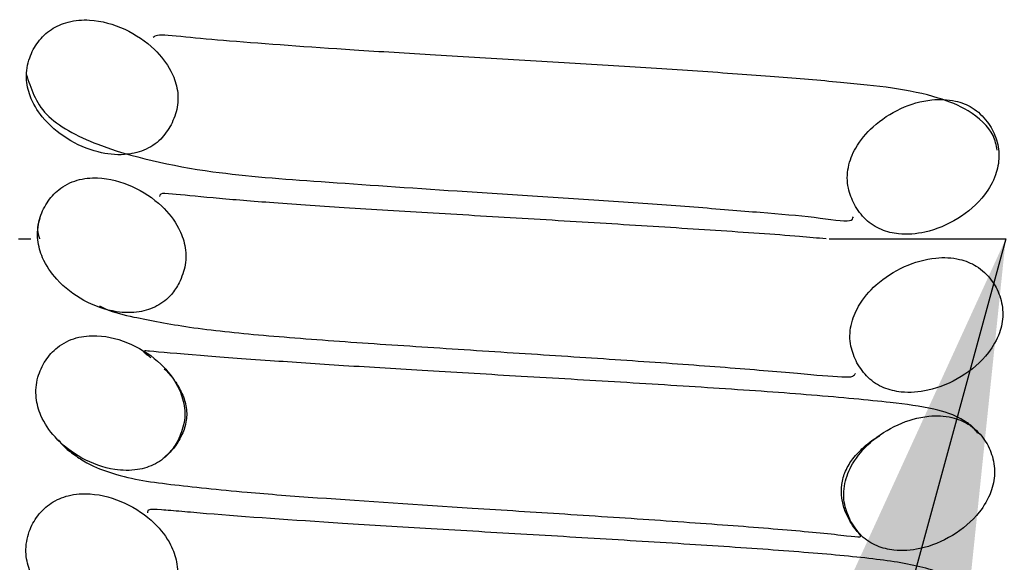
# Model space of a CAD drawing. Header units: millimetres. Extents: x 0 to 297, y 0 to 210.
# Tile 9 of 49: x 130.11 to 132.6, y 88.3 to 89.67. Entities that reach past the tile are written whole.
import ezdxf

# ---------------------------------------------------------------- set-up
doc = ezdxf.new("R2010")
doc.units = ezdxf.units.MM
doc.layers.add('图层0', color=7, linetype='Continuous', lineweight=25)
doc.dimstyles.new('SLDDIMSTYLE0', dxfattribs={"dimtxt": 0.18, "dimasz": 3.556, "dimexe": 0, "dimexo": 0.0625, "dimgap": 0, "dimtad": 0, "dimtih": 1, "dimtoh": 1, "dimdec": 0, "dimrnd": 1e-09, "dimzin": 0, "dimdsep": 46, "dimtxsty": 'Standard', "dimsah": 1, "dimcen": 0.09, "dimadec": 0, "dimazin": 0, "dimtfac": 3.556, "dimtdec": 0, "dimtofl": 0, "dimtmove": 0, "dimatfit": 3, "dimfxl": 0, "dimfrac": 2, "dimtolj": 1, "dimtzin": 0, "dimarcsym": 0})

msp = doc.modelspace()

# ---------------------------------------------------------------- hatches: boundary and pattern name
at = {"linetype": 'Continuous', "lineweight": 18}
h = msp.add_hatch(dxfattribs=at)
h.set_pattern_fill('ANSI31', style=0)
edge = h.paths.add_edge_path(flags=0)
edge.add_spline(control_points=[(130.4935, 89.4027), (130.501, 89.4168), (130.5065, 89.4322), (130.509, 89.4479), (130.5116, 89.4636), (130.5113, 89.4801), (130.5083, 89.4957), (130.5054, 89.5107), (130.5, 89.5253), (130.493, 89.5388), (130.4824, 89.5592), (130.4678, 89.5778), (130.4513, 89.5937), (130.4294, 89.6148), (130.4035, 89.6321), (130.376, 89.6448), (130.3481, 89.6577), (130.3176, 89.6663), (130.287, 89.668), (130.2688, 89.6691), (130.2502, 89.6677), (130.2325, 89.6631), (130.2176, 89.6593), (130.203, 89.653), (130.1902, 89.6445), (130.1773, 89.6359), (130.1659, 89.6248), (130.1567, 89.6124), (130.1477, 89.6004), (130.1405, 89.5868), (130.1354, 89.5727), (130.1296, 89.5564), (130.1267, 89.5387), (130.1273, 89.5213), (130.1279, 89.506), (130.1312, 89.4906), (130.1365, 89.4763), (130.1436, 89.4572), (130.1544, 89.4392), (130.1672, 89.4234), (130.1848, 89.4017), (130.2066, 89.3831), (130.2303, 89.3683), (130.2545, 89.3531), (130.2813, 89.3413), (130.309, 89.3344), (130.3305, 89.329), (130.353, 89.3264), (130.3751, 89.3278), (130.392, 89.3289), (130.409, 89.3325), (130.4246, 89.339), (130.4403, 89.3455), (130.4551, 89.3552), (130.4672, 89.3671), (130.4778, 89.3774), (130.4866, 89.3897), (130.4935, 89.4027)], knot_values=[0, 0, 0, 0, 0.000095, 0.000095, 0.000095, 0.000191, 0.000191, 0.000191, 0.000283, 0.000283, 0.000283, 0.000421, 0.000421, 0.000421, 0.000604, 0.000604, 0.000604, 0.000789, 0.000789, 0.000789, 0.000899, 0.000899, 0.000899, 0.000991, 0.000991, 0.000991, 0.001084, 0.001084, 0.001084, 0.001173, 0.001173, 0.001173, 0.001278, 0.001278, 0.001278, 0.00137, 0.00137, 0.00137, 0.001492, 0.001492, 0.001492, 0.00166, 0.00166, 0.00166, 0.001832, 0.001832, 0.001832, 0.001965, 0.001965, 0.001965, 0.002066, 0.002066, 0.002066, 0.002169, 0.002169, 0.002169, 0.002257, 0.002257, 0.002257, 0.002257], weights=[1, 1, 1, 1, 1, 1, 1, 1, 1, 1, 1, 1, 1, 1, 1, 1, 1, 1, 1, 1, 1, 1, 1, 1, 1, 1, 1, 1, 1, 1, 1, 1, 1, 1, 1, 1, 1, 1, 1, 1, 1, 1, 1, 1, 1, 1, 1, 1, 1, 1, 1, 1, 1, 1, 1, 1, 1, 1], degree=3, periodic=0)
h = msp.add_hatch(dxfattribs=at)
h.set_pattern_fill('ANSI31', style=0)
edge = h.paths.add_edge_path(flags=0)
edge.add_spline(control_points=[(132.2234, 89.201), (132.2308, 89.1871), (132.2405, 89.1742), (132.252, 89.1634), (132.2636, 89.1527), (132.2773, 89.1439), (132.2919, 89.1378), (132.3057, 89.1321), (132.3205, 89.1286), (132.3353, 89.127), (132.3575, 89.1247), (132.3804, 89.1267), (132.4021, 89.1316), (132.4313, 89.1382), (132.4596, 89.1501), (132.485, 89.1659), (132.5107, 89.1818), (132.5344, 89.2022), (132.5529, 89.2262), (132.5645, 89.2414), (132.5743, 89.2583), (132.5808, 89.2763), (132.5861, 89.2913), (132.5892, 89.3073), (132.5894, 89.3232), (132.5896, 89.3392), (132.5868, 89.3554), (132.5814, 89.3704), (132.5763, 89.3848), (132.569, 89.3986), (132.5599, 89.4109), (132.5496, 89.4249), (132.5363, 89.4372), (132.5214, 89.4462), (132.5085, 89.4541), (132.494, 89.4597), (132.4792, 89.4631), (132.4598, 89.4675), (132.4394, 89.4682), (132.4197, 89.4662), (132.3925, 89.4634), (132.3656, 89.4554), (132.3408, 89.4441), (132.3154, 89.4324), (132.2914, 89.4168), (132.2707, 89.398), (132.2536, 89.3824), (132.2383, 89.3643), (132.2268, 89.3442), (132.2182, 89.3291), (132.2116, 89.3124), (132.2083, 89.2953), (132.2049, 89.278), (132.2048, 89.2598), (132.2082, 89.2425), (132.211, 89.2281), (132.2164, 89.2139), (132.2234, 89.201)], knot_values=[0, 0, 0, 0, 0.000094, 0.000094, 0.000094, 0.000189, 0.000189, 0.000189, 0.000279, 0.000279, 0.000279, 0.000413, 0.000413, 0.000413, 0.000593, 0.000593, 0.000593, 0.000776, 0.000776, 0.000776, 0.000891, 0.000891, 0.000891, 0.000986, 0.000986, 0.000986, 0.001082, 0.001082, 0.001082, 0.001174, 0.001174, 0.001174, 0.001278, 0.001278, 0.001278, 0.001369, 0.001369, 0.001369, 0.001489, 0.001489, 0.001489, 0.001653, 0.001653, 0.001653, 0.001821, 0.001821, 0.001821, 0.00196, 0.00196, 0.00196, 0.002065, 0.002065, 0.002065, 0.002171, 0.002171, 0.002171, 0.002259, 0.002259, 0.002259, 0.002259], weights=[1, 1, 1, 1, 1, 1, 1, 1, 1, 1, 1, 1, 1, 1, 1, 1, 1, 1, 1, 1, 1, 1, 1, 1, 1, 1, 1, 1, 1, 1, 1, 1, 1, 1, 1, 1, 1, 1, 1, 1, 1, 1, 1, 1, 1, 1, 1, 1, 1, 1, 1, 1, 1, 1, 1, 1, 1, 1], degree=3, periodic=0)
h = msp.add_hatch(dxfattribs=at)
h.set_pattern_fill('ANSI31', style=0)
edge = h.paths.add_edge_path(flags=0)
edge.add_spline(control_points=[(130.5139, 89.0029), (130.5214, 89.0172), (130.5268, 89.0329), (130.5293, 89.0489), (130.5317, 89.0649), (130.5313, 89.0816), (130.5281, 89.0976), (130.5251, 89.1128), (130.5195, 89.1277), (130.5123, 89.1415), (130.5014, 89.1622), (130.4865, 89.1809), (130.4696, 89.197), (130.4478, 89.2176), (130.4222, 89.2346), (130.3949, 89.247), (130.3674, 89.2593), (130.3372, 89.2674), (130.3071, 89.2685), (130.2898, 89.2691), (130.2722, 89.2673), (130.2556, 89.2626), (130.2388, 89.2578), (130.2226, 89.2496), (130.209, 89.2388), (130.1974, 89.2295), (130.1873, 89.2179), (130.1792, 89.2054), (130.171, 89.1925), (130.1645, 89.1783), (130.1604, 89.1635), (130.1557, 89.1468), (130.1542, 89.1288), (130.1561, 89.1115), (130.1577, 89.0961), (130.162, 89.0809), (130.1682, 89.0667), (130.1769, 89.0467), (130.1895, 89.0283), (130.2041, 89.0121), (130.2236, 88.9907), (130.2471, 88.9726), (130.2725, 88.9587), (130.2982, 88.9446), (130.3266, 88.9344), (130.3556, 88.93), (130.3745, 88.9271), (130.3941, 88.9267), (130.413, 88.9298), (130.4284, 88.9323), (130.4437, 88.9371), (130.4574, 88.9445), (130.4712, 88.9519), (130.4838, 88.962), (130.4941, 88.9738), (130.5018, 88.9826), (130.5084, 88.9925), (130.5139, 89.0029)], knot_values=[0, 0, 0, 0, 0.000097, 0.000097, 0.000097, 0.000194, 0.000194, 0.000194, 0.000288, 0.000288, 0.000288, 0.000428, 0.000428, 0.000428, 0.000609, 0.000609, 0.000609, 0.000791, 0.000791, 0.000791, 0.000895, 0.000895, 0.000895, 0.001, 0.001, 0.001, 0.001089, 0.001089, 0.001089, 0.00118, 0.00118, 0.00118, 0.001285, 0.001285, 0.001285, 0.001377, 0.001377, 0.001377, 0.001508, 0.001508, 0.001508, 0.001682, 0.001682, 0.001682, 0.001858, 0.001858, 0.001858, 0.001973, 0.001973, 0.001973, 0.002066, 0.002066, 0.002066, 0.00216, 0.00216, 0.00216, 0.00223, 0.00223, 0.00223, 0.00223], weights=[1, 1, 1, 1, 1, 1, 1, 1, 1, 1, 1, 1, 1, 1, 1, 1, 1, 1, 1, 1, 1, 1, 1, 1, 1, 1, 1, 1, 1, 1, 1, 1, 1, 1, 1, 1, 1, 1, 1, 1, 1, 1, 1, 1, 1, 1, 1, 1, 1, 1, 1, 1, 1, 1, 1, 1, 1, 1], degree=3, periodic=0)
h = msp.add_hatch(dxfattribs=at)
h.set_pattern_fill('ANSI31', style=0)
edge = h.paths.add_edge_path(flags=0)
edge.add_spline(control_points=[(132.2298, 88.8006), (132.2373, 88.7868), (132.2469, 88.7739), (132.2584, 88.7632), (132.2699, 88.7525), (132.2836, 88.7437), (132.2981, 88.7377), (132.3119, 88.7319), (132.3268, 88.7283), (132.3417, 88.7267), (132.3641, 88.7243), (132.3872, 88.7262), (132.4093, 88.7311), (132.4389, 88.7377), (132.4677, 88.7497), (132.4936, 88.7656), (132.5198, 88.7818), (132.544, 88.8024), (132.5628, 88.8268), (132.5744, 88.8418), (132.5841, 88.8586), (132.5905, 88.8765), (132.5959, 88.8913), (132.599, 88.9073), (132.5992, 88.9231), (132.5995, 88.9389), (132.5967, 88.955), (132.5914, 88.97), (132.5864, 88.9843), (132.5792, 88.9979), (132.5702, 89.0101), (132.5599, 89.024), (132.5468, 89.0363), (132.5321, 89.0453), (132.5192, 89.0532), (132.5047, 89.059), (132.49, 89.0624), (132.4705, 89.067), (132.45, 89.0678), (132.43, 89.0659), (132.4026, 89.0633), (132.3753, 89.0554), (132.3501, 89.0441), (132.3243, 89.0324), (132.2999, 89.0168), (132.2787, 88.9979), (132.2614, 88.9824), (132.2459, 88.9643), (132.2342, 88.9442), (132.2254, 88.9291), (132.2187, 88.9126), (132.2152, 88.8955), (132.2116, 88.8783), (132.2114, 88.86), (132.2146, 88.8428), (132.2174, 88.8281), (132.2228, 88.8138), (132.2298, 88.8006)], knot_values=[0, 0, 0, 0, 0.000094, 0.000094, 0.000094, 0.000189, 0.000189, 0.000189, 0.000278, 0.000278, 0.000278, 0.000414, 0.000414, 0.000414, 0.000597, 0.000597, 0.000597, 0.000783, 0.000783, 0.000783, 0.000897, 0.000897, 0.000897, 0.000992, 0.000992, 0.000992, 0.001087, 0.001087, 0.001087, 0.001178, 0.001178, 0.001178, 0.001282, 0.001282, 0.001282, 0.001373, 0.001373, 0.001373, 0.001493, 0.001493, 0.001493, 0.001659, 0.001659, 0.001659, 0.00183, 0.00183, 0.00183, 0.00197, 0.00197, 0.00197, 0.002074, 0.002074, 0.002074, 0.00218, 0.00218, 0.00218, 0.00227, 0.00227, 0.00227, 0.00227], weights=[1, 1, 1, 1, 1, 1, 1, 1, 1, 1, 1, 1, 1, 1, 1, 1, 1, 1, 1, 1, 1, 1, 1, 1, 1, 1, 1, 1, 1, 1, 1, 1, 1, 1, 1, 1, 1, 1, 1, 1, 1, 1, 1, 1, 1, 1, 1, 1, 1, 1, 1, 1, 1, 1, 1, 1, 1, 1], degree=3, periodic=0)
h = msp.add_hatch(dxfattribs=at)
h.set_pattern_fill('ANSI31', style=0)
edge = h.paths.add_edge_path(flags=0)
edge.add_spline(control_points=[(130.5106, 88.6035), (130.5182, 88.6178), (130.5237, 88.6335), (130.5263, 88.6494), (130.5288, 88.6654), (130.5285, 88.6821), (130.5254, 88.698), (130.5224, 88.7133), (130.5169, 88.7281), (130.5097, 88.7419), (130.499, 88.7624), (130.4843, 88.7811), (130.4675, 88.7971), (130.4459, 88.8177), (130.4204, 88.8348), (130.3932, 88.8471), (130.3658, 88.8596), (130.3358, 88.8678), (130.3057, 88.8691), (130.2882, 88.8699), (130.2702, 88.8682), (130.2533, 88.8635), (130.2362, 88.8588), (130.2197, 88.8507), (130.2058, 88.8397), (130.1939, 88.8303), (130.1836, 88.8187), (130.1754, 88.806), (130.1671, 88.7931), (130.1605, 88.7788), (130.1563, 88.764), (130.1516, 88.7473), (130.15, 88.7293), (130.1519, 88.7119), (130.1535, 88.6966), (130.1577, 88.6814), (130.1639, 88.6672), (130.1725, 88.6474), (130.185, 88.629), (130.1996, 88.6129), (130.2189, 88.5915), (130.2424, 88.5735), (130.2677, 88.5596), (130.2933, 88.5455), (130.3216, 88.5353), (130.3505, 88.5308), (130.3697, 88.5278), (130.3895, 88.5273), (130.4087, 88.5303), (130.4242, 88.5328), (130.4397, 88.5377), (130.4536, 88.5451), (130.4676, 88.5525), (130.4804, 88.5627), (130.4908, 88.5746), (130.4985, 88.5834), (130.5052, 88.5932), (130.5106, 88.6035)], knot_values=[0, 0, 0, 0, 0.000097, 0.000097, 0.000097, 0.000194, 0.000194, 0.000194, 0.000287, 0.000287, 0.000287, 0.000427, 0.000427, 0.000427, 0.000607, 0.000607, 0.000607, 0.000789, 0.000789, 0.000789, 0.000894, 0.000894, 0.000894, 0.001001, 0.001001, 0.001001, 0.001091, 0.001091, 0.001091, 0.001183, 0.001183, 0.001183, 0.001288, 0.001288, 0.001288, 0.00138, 0.00138, 0.00138, 0.00151, 0.00151, 0.00151, 0.001683, 0.001683, 0.001683, 0.001859, 0.001859, 0.001859, 0.001976, 0.001976, 0.001976, 0.00207, 0.00207, 0.00207, 0.002165, 0.002165, 0.002165, 0.002234, 0.002234, 0.002234, 0.002234], weights=[1, 1, 1, 1, 1, 1, 1, 1, 1, 1, 1, 1, 1, 1, 1, 1, 1, 1, 1, 1, 1, 1, 1, 1, 1, 1, 1, 1, 1, 1, 1, 1, 1, 1, 1, 1, 1, 1, 1, 1, 1, 1, 1, 1, 1, 1, 1, 1, 1, 1, 1, 1, 1, 1, 1, 1, 1, 1], degree=3, periodic=0)
h = msp.add_hatch(dxfattribs=at)
h.set_pattern_fill('ANSI31', style=0)
edge = h.paths.add_edge_path(flags=0)
edge.add_spline(control_points=[(132.2138, 88.4002), (132.2211, 88.3865), (132.2305, 88.3736), (132.2417, 88.3629), (132.2531, 88.3521), (132.2666, 88.3434), (132.2809, 88.3372), (132.2944, 88.3315), (132.309, 88.3279), (132.3236, 88.3263), (132.3454, 88.3239), (132.3678, 88.3257), (132.3892, 88.3304), (132.4181, 88.3367), (132.4462, 88.3484), (132.4715, 88.3638), (132.4972, 88.3794), (132.5209, 88.3994), (132.5396, 88.423), (132.5517, 88.4382), (132.562, 88.4554), (132.5688, 88.4737), (132.5745, 88.4888), (132.5779, 88.505), (132.5783, 88.5211), (132.5788, 88.5372), (132.5762, 88.5537), (132.571, 88.569), (132.566, 88.5835), (132.5588, 88.5973), (132.5499, 88.6097), (132.5397, 88.6237), (132.5266, 88.6361), (132.5119, 88.6452), (132.4992, 88.653), (132.4849, 88.6587), (132.4703, 88.6621), (132.4513, 88.6665), (132.4313, 88.6673), (132.4119, 88.6654), (132.3851, 88.6628), (132.3585, 88.6551), (132.334, 88.644), (132.3088, 88.6326), (132.2849, 88.6174), (132.2642, 88.599), (132.2466, 88.5833), (132.2308, 88.565), (132.2189, 88.5446), (132.21, 88.5293), (132.2032, 88.5125), (132.1996, 88.4952), (132.196, 88.4777), (132.1957, 88.4593), (132.199, 88.4418), (132.2017, 88.4273), (132.2069, 88.4132), (132.2138, 88.4002)], knot_values=[0, 0, 0, 0, 0.000093, 0.000093, 0.000093, 0.000187, 0.000187, 0.000187, 0.000275, 0.000275, 0.000275, 0.000407, 0.000407, 0.000407, 0.000585, 0.000585, 0.000585, 0.000767, 0.000767, 0.000767, 0.000884, 0.000884, 0.000884, 0.000981, 0.000981, 0.000981, 0.001078, 0.001078, 0.001078, 0.00117, 0.00117, 0.00117, 0.001274, 0.001274, 0.001274, 0.001364, 0.001364, 0.001364, 0.001481, 0.001481, 0.001481, 0.001643, 0.001643, 0.001643, 0.00181, 0.00181, 0.00181, 0.001952, 0.001952, 0.001952, 0.002058, 0.002058, 0.002058, 0.002165, 0.002165, 0.002165, 0.002253, 0.002253, 0.002253, 0.002253], weights=[1, 1, 1, 1, 1, 1, 1, 1, 1, 1, 1, 1, 1, 1, 1, 1, 1, 1, 1, 1, 1, 1, 1, 1, 1, 1, 1, 1, 1, 1, 1, 1, 1, 1, 1, 1, 1, 1, 1, 1, 1, 1, 1, 1, 1, 1, 1, 1, 1, 1, 1, 1, 1, 1, 1, 1, 1, 1], degree=3, periodic=0)
h = msp.add_hatch(dxfattribs=at)
h.set_pattern_fill('ANSI31', style=0)
edge = h.paths.add_edge_path(flags=0)
edge.add_spline(control_points=[(130.492, 88.2034), (130.4995, 88.2175), (130.5051, 88.2329), (130.5078, 88.2486), (130.5105, 88.2644), (130.5103, 88.2809), (130.5073, 88.2966), (130.5045, 88.3116), (130.4993, 88.3262), (130.4923, 88.3397), (130.4819, 88.36), (130.4675, 88.3784), (130.4511, 88.3943), (130.4295, 88.4153), (130.4038, 88.4326), (130.3765, 88.4453), (130.349, 88.4582), (130.3187, 88.4668), (130.2884, 88.4688), (130.2699, 88.47), (130.251, 88.4688), (130.2331, 88.4643), (130.218, 88.4605), (130.2032, 88.4542), (130.1902, 88.4457), (130.1771, 88.4371), (130.1654, 88.426), (130.156, 88.4135), (130.1469, 88.4014), (130.1396, 88.3878), (130.1344, 88.3736), (130.1284, 88.3572), (130.1254, 88.3394), (130.126, 88.3219), (130.1265, 88.3066), (130.1297, 88.2912), (130.135, 88.2768), (130.142, 88.2577), (130.1527, 88.2399), (130.1655, 88.2241), (130.1829, 88.2025), (130.2045, 88.184), (130.228, 88.1692), (130.252, 88.1541), (130.2785, 88.1423), (130.306, 88.1353), (130.3277, 88.1298), (130.3504, 88.1272), (130.3726, 88.1286), (130.3896, 88.1297), (130.4068, 88.1333), (130.4225, 88.1397), (130.4384, 88.1463), (130.4533, 88.156), (130.4656, 88.168), (130.4761, 88.1783), (130.485, 88.1905), (130.492, 88.2034)], knot_values=[0, 0, 0, 0, 0.000096, 0.000096, 0.000096, 0.000192, 0.000192, 0.000192, 0.000283, 0.000283, 0.000283, 0.00042, 0.00042, 0.00042, 0.000602, 0.000602, 0.000602, 0.000786, 0.000786, 0.000786, 0.000897, 0.000897, 0.000897, 0.00099, 0.00099, 0.00099, 0.001084, 0.001084, 0.001084, 0.001174, 0.001174, 0.001174, 0.001279, 0.001279, 0.001279, 0.001371, 0.001371, 0.001371, 0.001493, 0.001493, 0.001493, 0.00166, 0.00166, 0.00166, 0.001831, 0.001831, 0.001831, 0.001965, 0.001965, 0.001965, 0.002067, 0.002067, 0.002067, 0.00217, 0.00217, 0.00217, 0.002259, 0.002259, 0.002259, 0.002259], weights=[1, 1, 1, 1, 1, 1, 1, 1, 1, 1, 1, 1, 1, 1, 1, 1, 1, 1, 1, 1, 1, 1, 1, 1, 1, 1, 1, 1, 1, 1, 1, 1, 1, 1, 1, 1, 1, 1, 1, 1, 1, 1, 1, 1, 1, 1, 1, 1, 1, 1, 1, 1, 1, 1, 1, 1, 1, 1], degree=3, periodic=0)

# ---------------------------------------------------------------- linework, layer by layer
at = {"color": 7, "linetype": 'Continuous', "lineweight": 25}
for p, q in [((130.1069, 89.1143), (130.1379, 89.1143)), ((132.1598, 89.1143), (132.6066, 89.1143)), ((130.4899, 88.5745), (130.4752, 88.5598))]:
    msp.add_line(p, q, dxfattribs=at)
for points, knots in [([(130.4935, 89.4027), (130.4998, 89.4175), (130.5125, 89.4471), (130.5108, 89.4957), (130.4921, 89.5471), (130.4487, 89.6019), (130.3779, 89.6493), (130.2998, 89.6714), (130.2346, 89.6666), (130.1886, 89.6468), (130.155, 89.6142), (130.1322, 89.5715), (130.1242, 89.5232), (130.1355, 89.4704), (130.1691, 89.415), (130.2287, 89.3644), (130.3017, 89.3323), (130.3701, 89.3243), (130.4257, 89.3361), (130.4683, 89.3632), (130.4855, 89.3902), (130.4935, 89.4027)], [0, 0, 0, 0, 0.042343, 0.084828, 0.125403, 0.186614, 0.267393, 0.348964, 0.397546, 0.4386, 0.479746, 0.519731, 0.565882, 0.606687, 0.660974, 0.735286, 0.811356, 0.870339, 0.915366, 0.96068, 1, 1, 1, 1]), ([(132.5851, 89.3391), (132.5827, 89.3515), (132.5757, 89.3884), (132.5188, 89.4396), (132.3961, 89.4896), (132.2325, 89.507), (132.0243, 89.5247), (131.8321, 89.5384), (131.6168, 89.5523), (131.3895, 89.566), (131.1643, 89.5791), (130.8989, 89.5956), (130.6855, 89.6109), (130.5173, 89.6258), (130.4581, 89.6329), (130.4507, 89.626), (130.4482, 89.6237)], [0, 0, 0, 0, 0.0306488, 0.0912052, 0.1412565, 0.2727545, 0.3476297, 0.4243195, 0.4992166, 0.5732004, 0.6472201, 0.7180809, 0.8444197, 0.9013739, 0.9663292, 1, 1, 1, 1]), ([(130.1268, 89.5315), (130.1381, 89.4957), (130.1604, 89.4246), (130.3255, 89.3365), (130.5767, 89.2803), (130.8727, 89.2594), (131.1623, 89.2389), (131.4244, 89.2226), (131.6303, 89.2088), (131.8224, 89.1951), (131.9914, 89.181), (132.1254, 89.1705), (132.2165, 89.1543), (132.2197, 89.1661), (132.2209, 89.1703)], [0, 0, 0, 0, 0.088378, 0.175605, 0.310018, 0.419975, 0.54002, 0.607019, 0.676276, 0.74684, 0.818578, 0.890913, 0.961812, 1, 1, 1, 1]), ([(132.2234, 89.201), (132.2321, 89.1877), (132.2495, 89.161), (132.2903, 89.1358), (132.3424, 89.1233), (132.4106, 89.1293), (132.4877, 89.162), (132.5492, 89.2148), (132.5824, 89.2722), (132.5924, 89.3233), (132.584, 89.3707), (132.5608, 89.4142), (132.525, 89.4477), (132.4752, 89.467), (132.4118, 89.4691), (132.3385, 89.4474), (132.2719, 89.4041), (132.2268, 89.3508), (132.2051, 89.296), (132.2042, 89.2444), (132.2173, 89.2146), (132.2234, 89.201)], [0, 0, 0, 0, 0.0418822, 0.0839273, 0.1236323, 0.1830072, 0.262558, 0.3431348, 0.3939579, 0.4362966, 0.4787531, 0.5193771, 0.5656998, 0.6060584, 0.6589344, 0.7315413, 0.8059998, 0.867511, 0.913975, 0.9607458, 1, 1, 1, 1]), ([(130.5139, 89.0029), (130.5202, 89.018), (130.5328, 89.0482), (130.5307, 89.0976), (130.5113, 89.1498), (130.4675, 89.2047), (130.3969, 89.2515), (130.3202, 89.2721), (130.2547, 89.2657), (130.2089, 89.2428), (130.1772, 89.2062), (130.1571, 89.1623), (130.1529, 89.1131), (130.168, 89.0597), (130.206, 89.0041), (130.2706, 88.9546), (130.3448, 88.9277), (130.4099, 88.9264), (130.4587, 88.942), (130.4935, 88.9693), (130.5078, 88.9928), (130.5139, 89.0029)], [0, 0, 0, 0, 0.043548, 0.087232, 0.129161, 0.192049, 0.272702, 0.353843, 0.400414, 0.447342, 0.487538, 0.52872, 0.575561, 0.61723, 0.675905, 0.753773, 0.832716, 0.884246, 0.926259, 0.968433, 1, 1, 1, 1]), ([(132.1522, 89.1143), (132.13, 89.1163), (132.0459, 89.124), (131.8767, 89.1352), (131.6437, 89.1502), (131.4, 89.1648), (131.1578, 89.1793), (130.9325, 89.1931), (130.7437, 89.2057), (130.593, 89.218), (130.4973, 89.2281), (130.4651, 89.2303), (130.4643, 89.2242), (130.464, 89.2219)], [0, 0, 0, 0, 0.042707, 0.162035, 0.279454, 0.393989, 0.505723, 0.614673, 0.716723, 0.808921, 0.901894, 0.9618, 1, 1, 1, 1]), ([(130.1607, 89.1663), (130.1561, 89.1516), (130.1513, 89.1367), (130.1601, 89.1145), (130.1602, 89.1143)], [0, 0, 0, 0, 0.99083, 1, 1, 1, 1]), ([(132.2298, 88.8006), (132.2385, 88.7874), (132.2559, 88.7608), (132.2966, 88.7356), (132.349, 88.723), (132.4179, 88.7288), (132.4964, 88.7617), (132.5587, 88.8149), (132.5922, 88.8724), (132.6022, 88.9231), (132.594, 88.9702), (132.5711, 89.0134), (132.5355, 89.0468), (132.4858, 89.0664), (132.422, 89.0689), (132.3477, 89.0474), (132.2801, 89.0042), (132.2343, 88.9509), (132.2121, 88.8962), (132.2106, 88.8444), (132.2238, 88.8144), (132.2298, 88.8006)], [0, 0, 0, 0, 0.0415706, 0.0832938, 0.1229053, 0.182738, 0.263211, 0.3447277, 0.3949762, 0.4368493, 0.4788425, 0.5189382, 0.5647237, 0.6048827, 0.6578831, 0.7310413, 0.8061325, 0.8676977, 0.9139266, 0.9604742, 1, 1, 1, 1]), ([(130.312, 88.9451), (130.3167, 88.9427), (130.3466, 88.9278), (130.4119, 88.9135), (130.5388, 88.8888), (130.7219, 88.87), (130.9442, 88.8533), (131.1882, 88.8372), (131.4386, 88.8211), (131.68, 88.8051), (131.8996, 88.7895), (132.0849, 88.7737), (132.1823, 88.7648), (132.2203, 88.7644), (132.2245, 88.7712), (132.2262, 88.7739)], [0, 0, 0, 0, 0.010298, 0.065713, 0.157111, 0.255656, 0.35454, 0.452266, 0.549709, 0.648038, 0.74675, 0.843274, 0.931609, 0.972778, 1, 1, 1, 1]), ([(130.5106, 88.6035), (130.517, 88.6185), (130.5298, 88.6487), (130.528, 88.698), (130.5089, 88.7501), (130.4654, 88.8048), (130.3952, 88.8516), (130.3185, 88.8726), (130.2524, 88.8667), (130.2058, 88.8438), (130.1734, 88.807), (130.153, 88.7629), (130.1487, 88.7136), (130.1637, 88.6603), (130.2015, 88.6048), (130.2659, 88.5555), (130.3401, 88.5285), (130.4055, 88.5269), (130.4549, 88.5425), (130.4901, 88.5699), (130.5045, 88.5935), (130.5106, 88.6035)], [0, 0, 0, 0, 0.043441, 0.087024, 0.128697, 0.190988, 0.271259, 0.352077, 0.399321, 0.446933, 0.487534, 0.528904, 0.575749, 0.61722, 0.675482, 0.752958, 0.831547, 0.883657, 0.926039, 0.968587, 1, 1, 1, 1]), ([(132.5358, 88.6229), (132.5327, 88.6269), (132.5226, 88.64), (132.4817, 88.6687), (132.4136, 88.6879), (132.3085, 88.7016), (132.1254, 88.719), (131.888, 88.7356), (131.6365, 88.7512), (131.3855, 88.766), (131.1474, 88.7799), (130.9314, 88.7931), (130.7282, 88.8068), (130.5478, 88.8201), (130.4537, 88.8288), (130.4233, 88.8313), (130.4229, 88.8281), (130.4294, 88.8236), (130.4393, 88.8163), (130.4419, 88.8144)], [0, 0, 0, 0, 0.005876, 0.018998, 0.069897, 0.142555, 0.241445, 0.336176, 0.427898, 0.515879, 0.598351, 0.674952, 0.74769, 0.832638, 0.931899, 0.955991, 0.976464, 0.993887, 1, 1, 1, 1]), ([(130.4762, 88.7857), (130.4843, 88.7771), (130.5004, 88.76), (130.5199, 88.7283), (130.5337, 88.6896), (130.5331, 88.6509), (130.5208, 88.6147), (130.5024, 88.5859), (130.493, 88.5773), (130.4899, 88.5745)], [0, 0, 0, 0, 0.12115, 0.240717, 0.359876, 0.496435, 0.670415, 0.894079, 1, 1, 1, 1]), ([(132.2138, 88.4002), (132.2223, 88.387), (132.2392, 88.3605), (132.2792, 88.3353), (132.3305, 88.3227), (132.3977, 88.3281), (132.4743, 88.36), (132.5361, 88.4121), (132.5704, 88.4694), (132.5814, 88.521), (132.5736, 88.569), (132.5509, 88.6129), (132.5155, 88.6466), (132.4665, 88.666), (132.404, 88.6684), (132.3316, 88.6473), (132.2649, 88.6046), (132.219, 88.5514), (132.1964, 88.4959), (132.1949, 88.4439), (132.2079, 88.4138), (132.2138, 88.4002)], [0, 0, 0, 0, 0.041477, 0.083123, 0.122306, 0.180761, 0.259824, 0.340067, 0.392168, 0.43516, 0.478289, 0.519117, 0.565304, 0.605263, 0.657333, 0.729205, 0.803034, 0.866059, 0.913247, 0.960758, 1, 1, 1, 1]), ([(130.2086, 88.6059), (130.2103, 88.6033), (130.2189, 88.5901), (130.2424, 88.5719), (130.2862, 88.5417), (130.3747, 88.5084), (130.4743, 88.4943), (130.6661, 88.4739), (130.9183, 88.455), (131.1994, 88.4366), (131.4968, 88.4177), (131.7379, 88.4019), (131.9642, 88.3855), (132.1178, 88.3726), (132.2057, 88.363), (132.2412, 88.3588), (132.2403, 88.3632), (132.226, 88.379), (132.2123, 88.3981), (132.1986, 88.4259), (132.1905, 88.4576), (132.1901, 88.4933), (132.2007, 88.5302), (132.2213, 88.5616), (132.2558, 88.5969), (132.2749, 88.6084), (132.2877, 88.6162)], [0, 0, 0, 0, 0.002979, 0.015314, 0.028513, 0.060545, 0.152409, 0.236745, 0.302745, 0.432255, 0.507609, 0.58807, 0.670207, 0.753745, 0.796786, 0.834409, 0.862703, 0.874394, 0.885383, 0.896809, 0.908184, 0.919533, 0.931568, 0.945914, 0.963793, 1, 1, 1, 1]), ([(130.492, 88.2034), (130.4984, 88.2182), (130.5113, 88.2478), (130.5099, 88.2965), (130.4915, 88.3478), (130.4486, 88.4025), (130.3784, 88.4498), (130.3007, 88.472), (130.2353, 88.4678), (130.1885, 88.4481), (130.1544, 88.4153), (130.1311, 88.3724), (130.1228, 88.3239), (130.134, 88.271), (130.1673, 88.2158), (130.2264, 88.1654), (130.2991, 88.1332), (130.3675, 88.1251), (130.4236, 88.1368), (130.4665, 88.1639), (130.4839, 88.191), (130.492, 88.2034)], [0, 0, 0, 0, 0.042445, 0.085041, 0.125532, 0.186209, 0.266332, 0.34728, 0.396499, 0.437983, 0.479562, 0.519892, 0.566315, 0.60714, 0.661131, 0.734899, 0.810405, 0.869774, 0.915132, 0.960774, 1, 1, 1, 1]), ([(132.4974, 87.9975), (132.5134, 88.0166), (132.5408, 88.0492), (132.5515, 88.105), (132.5464, 88.148), (132.5408, 88.1694), (132.5341, 88.1895), (132.5211, 88.2145), (132.4922, 88.2462), (132.4569, 88.264), (132.3871, 88.2879), (132.2718, 88.3058), (132.0998, 88.3212), (131.8859, 88.3362), (131.6432, 88.3514), (131.3951, 88.3661), (131.1529, 88.3803), (130.8676, 88.3978), (130.6567, 88.4122), (130.515, 88.4247), (130.4633, 88.4292), (130.4338, 88.4307), (130.4338, 88.4238), (130.4337, 88.4212)], [0, 0, 0, 0, 0.0521174, 0.0889562, 0.1020274, 0.1075334, 0.1125802, 0.1226779, 0.1340074, 0.1648157, 0.2013443, 0.2759214, 0.3549925, 0.4362543, 0.5150793, 0.5929512, 0.6699945, 0.7444867, 0.874971, 0.9043076, 0.9375222, 0.9766947, 1, 1, 1, 1])]:
    msp.add_open_spline(points, degree=3, knots=knots, dxfattribs=at)

# ---------------------------------------------------------------- leaders
at = {"layer": '图层0'}
msp.add_leader([(132.6067, 89.1143), (128.4796, 73.9861)], dimstyle='SLDDIMSTYLE0', dxfattribs=at)

doc.saveas('drawing.dxf')
